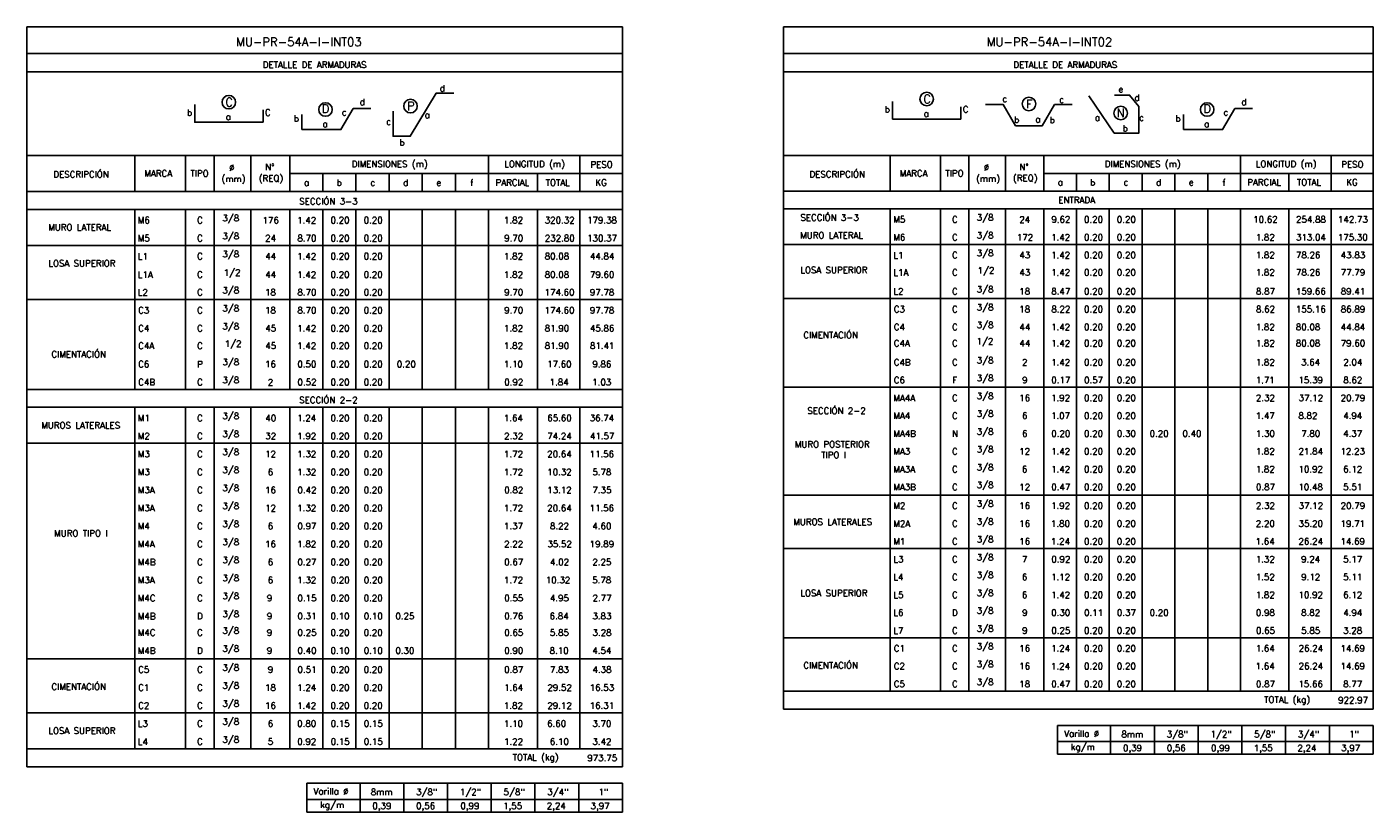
# Model space of a CAD drawing. Header units: metres. Extents: x -260 to 410, y 23 to 160.
# Tile 6 of 15: x -91 to -33, y 45 to 78. Entities that reach past the tile are written whole.
import ezdxf
from ezdxf.enums import TextEntityAlignment as Align

# ---------------------------------------------------------------- set-up
doc = ezdxf.new("R2010")
doc.units = ezdxf.units.M
for name, color, linetype in [('XREF-SE-CUADROS DE DESPIECE - HUAURA_PQT4$0$21', 3, 'Continuous'), ('XREF-SE-CUADROS DE DESPIECE - HUAURA_PQT4$0$21C', 3, 'Continuous'), ('XREF-SE-CUADROS DE DESPIECE - HUAURA_PQT4$0$23', 2, 'Continuous'), ('XREF-SE-CUADROS DE DESPIECE - HUAURA_PQT4$0$S-ANNO-TEXT', 7, 'Continuous'), ('XREF-SE-CUADROS DE DESPIECE - HUAURA_PQT4$0$S-LNWK-0006', 1, 'Continuous')]:
    doc.layers.add(name, color=color, linetype=linetype)
doc.styles.add('XREF-SE-CUADROS DE DESPIECE - HUAURA_PQT4$0$TEGEPSA 100', font='romans.shx')

# ---------------------------------------------------------------- blocks, each defined once
blk = doc.blocks.new('XREF-SE-CUADROS DE DESPIECE - HUAURA_PQT4')
at = {"color": 3}
for p, q in [((-86.158, 72.91), (-86.158, 71.379)), ((-83.992, 72.91), (-83.992, 71.379)), ((-82.78, 72.91), (-82.78, 71.379)), ((-81.21, 72.91), (-81.21, 71.379)), ((-79.56, 72.91), (-79.56, 71.379)), ((-71.093, 72.91), (-71.093, 71.379)), ((-67.198, 72.91), (-67.198, 71.379)), ((-53.983, 72.91), (-53.983, 71.394)), ((-51.839, 72.91), (-51.839, 71.394)), ((-50.639, 72.91), (-50.639, 71.394)), ((-49.085, 72.91), (-49.085, 71.394)), ((-47.452, 72.91), (-47.452, 71.394)), ((-39.071, 72.91), (-39.071, 71.394)), ((-35.216, 72.91), (-35.216, 71.394)), ((-79.56, 72.14), (-65.389, 72.14)), ((-78.149, 72.14), (-78.149, 71.379)), ((-76.738, 72.14), (-76.738, 71.379)), ((-75.327, 72.14), (-75.327, 71.379)), ((-73.915, 72.14), (-73.915, 71.379)), ((-72.504, 72.14), (-72.504, 71.379)), ((-69.006, 72.14), (-69.006, 71.379)), ((-47.452, 72.148), (-33.426, 72.148)), ((-46.055, 72.148), (-46.055, 71.394)), ((-44.658, 72.148), (-44.658, 71.394)), ((-43.262, 72.148), (-43.262, 71.394)), ((-41.865, 72.148), (-41.865, 71.394)), ((-40.468, 72.148), (-40.468, 71.394)), ((-37.006, 72.148), (-37.006, 71.394)), ((-90.749, 71.379), (-65.389, 71.379)), ((-58.527, 71.394), (-33.426, 71.394)), ((-90.749, 70.617), (-65.389, 70.617)), ((-86.158, 70.617), (-86.158, 62.958)), ((-83.992, 70.617), (-83.992, 62.958)), ((-82.78, 70.617), (-82.78, 62.958)), ((-81.21, 70.617), (-81.21, 62.958)), ((-79.56, 70.617), (-79.56, 62.958)), ((-78.149, 70.617), (-78.149, 62.958)), ((-76.738, 70.617), (-76.738, 62.958)), ((-75.327, 70.617), (-75.327, 62.958)), ((-73.915, 70.617), (-73.915, 62.958)), ((-72.504, 70.617), (-72.504, 62.958)), ((-71.093, 70.617), (-71.093, 62.958)), ((-69.006, 70.617), (-69.006, 66.017)), ((-67.198, 70.617), (-67.198, 62.958)), ((-58.527, 70.64), (-33.426, 70.64)), ((-53.983, 70.64), (-53.983, 50.116)), ((-51.839, 70.64), (-51.839, 50.116)), ((-50.639, 70.64), (-50.639, 50.116)), ((-49.085, 70.64), (-49.085, 50.116)), ((-47.452, 70.64), (-47.452, 50.116)), ((-46.055, 70.64), (-46.055, 50.116)), ((-44.658, 70.64), (-44.658, 50.116)), ((-43.262, 70.64), (-43.262, 50.116)), ((-41.865, 70.64), (-41.865, 50.116)), ((-40.468, 70.64), (-40.468, 50.116)), ((-39.071, 70.64), (-39.071, 50.116)), ((-37.006, 70.64), (-37.006, 50.116)), ((-35.216, 70.64), (-35.216, 50.116)), ((-90.749, 69.084), (-65.389, 69.084)), ((-58.527, 69.123), (-33.426, 69.123)), ((-90.749, 66.783), (-65.389, 66.783)), ((-58.527, 66.823), (-33.426, 66.823)), ((-69.006, 66.017), (-69.006, 62.958)), ((-90.749, 62.958), (-65.389, 62.958)), ((-58.527, 63.047), (-33.426, 63.047)), ((-90.749, 62.196), (-65.389, 62.196)), ((-86.158, 62.196), (-86.158, 47.663)), ((-83.992, 62.196), (-83.992, 47.663)), ((-82.78, 62.196), (-82.78, 47.663)), ((-81.21, 62.196), (-81.21, 47.663)), ((-79.56, 62.196), (-79.56, 47.663)), ((-78.149, 62.196), (-78.149, 47.663)), ((-76.738, 62.196), (-76.738, 47.663)), ((-75.327, 62.196), (-75.327, 47.663)), ((-73.915, 62.196), (-73.915, 47.663)), ((-72.504, 62.196), (-72.504, 47.663)), ((-71.093, 62.196), (-71.093, 47.663)), ((-69.006, 62.196), (-69.006, 47.663)), ((-67.198, 62.196), (-67.198, 47.663)), ((-90.749, 60.664), (-65.389, 60.664)), ((-58.527, 58.458), (-33.426, 58.458)), ((-58.527, 56.183), (-33.426, 56.183)), ((-58.527, 52.391), (-33.426, 52.391)), ((-90.749, 51.494), (-86.158, 51.494)), ((-86.158, 51.494), (-65.389, 51.494)), ((-58.527, 50.116), (-33.426, 50.116)), ((-90.749, 49.196), (-65.389, 49.196)), ((-90.749, 47.663), (-65.389, 47.663))]:
    blk.add_line(p, q, dxfattribs=at)
at = {"layer": 'XREF-SE-CUADROS DE DESPIECE - HUAURA_PQT4$0$21'}
for p, q in [((-44.602, 48.66), (-44.602, 47.432)), ((-42.739, 48.66), (-42.739, 47.432)), ((-40.876, 48.66), (-40.876, 47.432)), ((-39.014, 48.66), (-39.014, 47.432)), ((-37.151, 48.66), (-37.151, 47.432)), ((-35.288, 48.66), (-35.288, 47.432)), ((-46.867, 47.972), (-33.426, 47.972)), ((-76.565, 46.199), (-76.565, 44.971)), ((-74.703, 46.199), (-74.703, 44.971)), ((-72.84, 46.199), (-72.84, 44.971)), ((-70.977, 46.199), (-70.977, 44.971)), ((-69.115, 46.199), (-69.115, 44.971)), ((-67.252, 46.199), (-67.252, 44.971)), ((-78.83, 45.511), (-65.389, 45.511))]:
    blk.add_line(p, q, dxfattribs=at)
at = {"layer": 'XREF-SE-CUADROS DE DESPIECE - HUAURA_PQT4$0$21C'}
for centre in [(-82.149, 75.177), (-78.035, 74.865), (-74.413, 75.012), (-52.432, 75.313), (-48.08, 75.103), (-40.491, 74.865), (-44.172, 74.716)]:
    blk.add_circle(centre, 0.288, dxfattribs=at)
at = {"layer": 'XREF-SE-CUADROS DE DESPIECE - HUAURA_PQT4$0$23'}
for p, q in [((-90.749, 78.38), (-90.749, 46.889)), ((-65.389, 78.38), (-65.389, 46.889)), ((-58.527, 78.38), (-58.527, 49.35)), ((-33.426, 78.38), (-33.426, 49.35)), ((-90.749, 72.91), (-65.389, 72.91)), ((-58.527, 72.91), (-33.426, 72.91)), ((-58.527, 49.35), (-33.426, 49.35)), ((-46.867, 48.66), (-46.867, 47.432)), ((-46.867, 48.66), (-33.426, 48.66)), ((-46.867, 48.66), (-46.867, 47.432)), ((-33.426, 48.66), (-33.426, 47.432)), ((-46.867, 47.432), (-33.426, 47.432)), ((-90.749, 46.889), (-65.389, 46.889)), ((-78.83, 46.199), (-78.83, 44.971)), ((-78.83, 46.199), (-65.389, 46.199)), ((-78.83, 46.199), (-78.83, 44.971)), ((-65.389, 46.199), (-65.389, 44.971)), ((-78.83, 44.971), (-65.389, 44.971))]:
    blk.add_line(p, q, dxfattribs=at)
for points in [[(-65.389, 78.38), (-90.749, 78.38)], [(-33.426, 78.38), (-58.527, 78.38)], [(-65.389, 77.244), (-90.749, 77.244)], [(-33.426, 77.244), (-58.527, 77.244)], [(-65.389, 76.474), (-90.749, 76.474)], [(-33.426, 76.474), (-58.527, 76.474)]]:
    blk.add_lwpolyline(points, dxfattribs=at)
at = {"layer": 'XREF-SE-CUADROS DE DESPIECE - HUAURA_PQT4$0$S-LNWK-0006', "flags": 128}
for points in [[(-72.564, 75.568), (-73.317, 75.568), (-74.422, 73.731), (-75.159, 73.731), (-75.159, 74.798)], [(-76.1, 74.908), (-76.853, 74.908), (-77.377, 74.013), (-79.046, 74.013)], [(-79.046, 74.013), (-79.046, 74.661)], [(-49.929, 75.074), (-49.176, 75.074), (-48.652, 74.179), (-48.083, 74.179), (-48.083, 74.179)], [(-46.238, 75.074), (-46.991, 75.074), (-47.515, 74.179), (-48.083, 74.179), (-48.083, 74.179)], [(-38.556, 74.908), (-39.31, 74.908), (-39.833, 74.013), (-41.503, 74.013)], [(-41.503, 74.013), (-41.503, 74.661)]]:
    blk.add_lwpolyline(points, dxfattribs=at)
at = {"layer": 'XREF-SE-CUADROS DE DESPIECE - HUAURA_PQT4$0$S-LNWK-0006'}
for points in [[(-50.974, 74.985), (-50.974, 74.475, -0.414214), (-50.987, 74.461), (-53.883, 74.461), (-53.883, 75.212)], [(-80.691, 74.848), (-80.691, 74.338, -0.414214), (-80.704, 74.325), (-83.6, 74.325), (-83.6, 75.076)]]:
    blk.add_lwpolyline(points, format="xyb", dxfattribs=at)
blk.add_lwpolyline([(-45.523, 75.455), (-44.444, 73.861), (-43.4, 73.861), (-43.4, 74.999), (-43.791, 75.478), (-44.442, 75.478)], dxfattribs=at)
at = {"style": 'XREF-SE-CUADROS DE DESPIECE - HUAURA_PQT4$0$TEGEPSA 100'}
for s, p in [('DESCRIPCIÓN', (-89.623, 71.971)), ('MARCA', (-85.746, 72.01)), ('TIPO', (-83.785, 72.01)), ('Ø', (-82.136, 72.259)), ('N°', (-80.601, 72.282)), ('DIMENSIONES (m)', (-76.916, 72.413)), ('LONGITUD (m)', (-70.422, 72.413)), ('PESO', (-66.753, 72.391)), ('DESCRIPCIÓN', (-57.425, 71.978)), ('MARCA', (-53.582, 72.018)), ('TIPO', (-51.638, 72.018)), ('Ø', (-50.003, 72.267)), ('N°', (-48.485, 72.29)), ('DIMENSIONES (m)', (-44.851, 72.417)), ('LONGITUD (m)', (-38.421, 72.417)), ('PESO', (-34.781, 72.395)), ('(mm)', (-82.463, 71.785)), ('(REQ)', (-80.876, 71.808)), ('a', (-78.95, 71.626)), ('b', (-77.561, 71.617)), ('c', (-76.125, 71.626)), ('d', (-74.727, 71.617)), ('e', (-73.315, 71.626)), ('f', (-71.87, 71.615)), ('PARCIAL', (-70.794, 71.625)), ('TOTAL', (-68.662, 71.625)), ('KG', (-66.541, 71.625)), ('(mm)', (-50.33, 71.792)), ('(REQ)', (-48.76, 71.815)), ('a', (-46.849, 71.638)), ('b', (-45.475, 71.628)), ('c', (-44.052, 71.638)), ('d', (-42.669, 71.629)), ('e', (-41.272, 71.638)), ('f', (-39.841, 71.626)), ('PARCIAL', (-38.783, 71.637)), ('TOTAL', (-36.671, 71.637)), ('KG', (-34.568, 71.637)), ('ENTRADA', (-46.828, 70.883)), ('MURO LATERAL', (-89.84, 69.716)), ('M6', (-86.025, 70.023)), ('C', (-83.504, 70.023)), (' 3/8', (-82.613, 70.11)), ('176', (-80.714, 70.021)), ('1.42', (-79.238, 70.021)), ('0.20', (-77.82, 70.023)), ('0.20', (-76.409, 70.023)), ('1.82', (-70.433, 70.023)), ('320.32', (-68.699, 70.023)), ('179.38', (-66.897, 70.023)), ('SECCIÓN 3-3', (-57.811, 70.136)), ('M5', (-53.852, 70.053)), ('C', (-51.357, 70.052)), (' 3/8', (-50.49, 70.137)), ('24', (-48.49, 70.05)), ('9.62', (-47.127, 70.053)), ('0.20', (-45.734, 70.053)), ('0.20', (-44.337, 70.053)), ('10.62', (-38.53, 70.053)), ('254.88', (-36.707, 70.053)), ('142.73', (-34.919, 70.053)), ('M5', (-86.025, 69.257)), ('C', (-83.504, 69.257)), (' 3/8', (-82.613, 69.344)), ('24', (-80.603, 69.257)), ('8.70', (-79.23, 69.257)), ('0.20', (-77.82, 69.257)), ('0.20', (-76.409, 69.257)), ('9.70', (-70.425, 69.257)), ('232.80', (-68.694, 69.257)), ('130.37', (-66.893, 69.257)), ('MURO LATERAL', (-57.819, 69.378)), ('M6', (-53.852, 69.295)), ('C', (-51.357, 69.294)), (' 3/8', (-50.49, 69.379)), ('172', (-48.598, 69.292)), ('1.42', (-47.137, 69.293)), ('0.20', (-45.734, 69.295)), ('0.20', (-44.337, 69.295)), ('1.82', (-38.422, 69.295)), ('313.04', (-36.708, 69.295)), ('175.30', (-34.924, 69.295)), (' 3/8', (-82.613, 68.578)), ('L1', (-53.852, 68.532)), ('C', (-51.357, 68.536)), (' 3/8', (-50.49, 68.621)), ('43', (-48.484, 68.536)), ('1.42', (-47.137, 68.534)), ('0.20', (-45.734, 68.536)), ('0.20', (-44.337, 68.536)), ('1.82', (-38.422, 68.536)), ('78.26', (-36.71, 68.536)), ('43.83', (-34.802, 68.536)), ('LOSA SUPERIOR', (-89.836, 68.184)), ('L1', (-86.025, 68.487)), ('C', (-83.504, 68.491)), ('44', (-80.6, 68.491)), ('1.42', (-79.238, 68.489)), ('0.20', (-77.82, 68.491)), ('0.20', (-76.409, 68.491)), ('1.82', (-70.433, 68.491)), ('80.08', (-68.701, 68.491)), ('44.84', (-66.774, 68.491)), ('L1A', (-86.025, 67.704)), ('C', (-83.504, 67.708)), ('1/2', (-82.37, 67.795)), ('44', (-80.6, 67.708)), ('1.42', (-79.238, 67.706)), ('0.20', (-77.82, 67.708)), ('0.20', (-76.409, 67.708)), ('1.82', (-70.433, 67.708)), ('80.08', (-68.701, 67.708)), ('79.60', (-66.774, 67.708)), ('LOSA SUPERIOR', (-57.815, 67.9)), ('L1A', (-53.852, 67.796)), ('C', (-51.357, 67.799)), ('1/2', (-50.269, 67.884)), ('43', (-48.484, 67.799)), ('1.42', (-47.137, 67.797)), ('0.20', (-45.734, 67.799)), ('0.20', (-44.337, 67.799)), ('1.82', (-38.422, 67.799)), ('78.26', (-36.71, 67.799)), ('77.79', (-34.802, 67.799)), ('L2', (-86.025, 66.952)), ('C', (-83.504, 66.955)), (' 3/8', (-82.613, 67.043)), ('18', (-80.61, 66.956)), ('8.70', (-79.23, 66.956)), ('0.20', (-77.82, 66.956)), ('0.20', (-76.409, 66.956)), ('9.70', (-70.425, 66.956)), ('174.60', (-68.704, 66.956)), ('97.78', (-66.776, 66.956)), ('L2', (-53.852, 66.99)), ('C', (-51.357, 66.994)), (' 3/8', (-50.49, 67.079)), ('18', (-48.493, 66.994)), ('8.47', (-47.129, 66.994)), ('0.20', (-45.734, 66.994)), ('0.20', (-44.337, 66.994)), ('8.87', (-38.414, 66.994)), ('159.66', (-36.713, 66.994)), ('89.41', (-34.803, 66.994)), (' 3/8', (-82.613, 66.276)), ('C3', (-53.836, 66.236)), ('C', (-51.357, 66.235)), (' 3/8', (-50.49, 66.32)), ('18', (-48.493, 66.236)), ('8.22', (-47.127, 66.236)), ('0.20', (-45.734, 66.236)), ('0.20', (-44.337, 66.236)), ('8.62', (-38.412, 66.236)), ('155.16', (-36.713, 66.236)), ('86.89', (-34.803, 66.236)), ('C3', (-86.01, 66.19)), ('C', (-83.504, 66.189)), ('18', (-80.61, 66.19)), ('8.70', (-79.23, 66.19)), ('0.20', (-77.82, 66.19)), ('0.20', (-76.409, 66.19)), ('9.70', (-70.425, 66.19)), ('174.60', (-68.704, 66.19)), ('97.78', (-66.776, 66.19)), ('C4', (-86.01, 65.423)), ('C', (-83.504, 65.423)), (' 3/8', (-82.613, 65.51)), ('45', (-80.6, 65.424)), ('1.42', (-79.238, 65.422)), ('0.20', (-77.82, 65.424)), ('0.20', (-76.409, 65.424)), ('1.82', (-70.433, 65.424)), ('81.90', (-68.701, 65.424)), ('45.86', (-66.774, 65.424)), ('CIMENTACIÓN', (-57.687, 65.133)), ('C4', (-53.836, 65.477)), ('C', (-51.357, 65.477)), (' 3/8', (-50.49, 65.562)), ('44', (-48.484, 65.478)), ('1.42', (-47.137, 65.475)), ('0.20', (-45.734, 65.478)), ('0.20', (-44.337, 65.478)), ('1.82', (-38.422, 65.478)), ('80.08', (-36.713, 65.478)), ('44.84', (-34.803, 65.478)), ('C4A', (-86.01, 64.679)), ('C', (-83.504, 64.679)), ('1/2', (-82.327, 64.766)), ('45', (-80.6, 64.679)), ('1.42', (-79.238, 64.677)), ('0.20', (-77.82, 64.679)), ('0.20', (-76.409, 64.679)), ('1.82', (-70.433, 64.679)), ('81.90', (-68.701, 64.679)), ('81.41', (-66.774, 64.679)), ('C4A', (-53.836, 64.787)), ('C', (-51.357, 64.787)), ('1/2', (-50.314, 64.872)), ('44', (-48.484, 64.788)), ('1.42', (-47.137, 64.786)), ('0.20', (-45.734, 64.788)), ('0.20', (-44.337, 64.788)), ('1.82', (-38.422, 64.788)), ('80.08', (-36.713, 64.788)), ('79.60', (-34.803, 64.788)), ('CIMENTACIÓN', (-89.707, 64.317)), (' 3/8', (-82.613, 63.984)), ('C4B', (-53.836, 63.976)), ('C', (-51.357, 63.976)), (' 3/8', (-50.49, 64.061)), ('2', (-48.375, 63.974)), ('1.42', (-47.137, 63.975)), ('0.20', (-45.734, 63.977)), ('0.20', (-44.337, 63.977)), ('1.82', (-38.422, 63.977)), ('3.64', (-36.49, 63.977)), ('2.04', (-34.694, 63.977)), ('C6', (-86.01, 63.897)), ('P', (-83.504, 63.894)), ('16', (-80.61, 63.897)), ('0.50', (-79.232, 63.897)), ('0.20', (-77.82, 63.897)), ('0.20', (-76.409, 63.897)), ('0.20', (-74.998, 63.897)), ('1.10', (-70.437, 63.897)), ('17.60', (-68.598, 63.897)), ('9.86', (-66.671, 63.897)), ('C4B', (-86.01, 63.13)), ('C', (-83.504, 63.13)), (' 3/8', (-82.613, 63.217)), ('2', (-80.493, 63.127)), ('0.52', (-79.227, 63.131)), ('0.20', (-77.82, 63.131)), ('0.20', (-76.409, 63.131)), ('0.92', (-70.422, 63.131)), ('1.84', (-68.491, 63.131)), ('1.03', (-66.676, 63.131)), ('C6', (-53.836, 63.218)), ('F', (-51.345, 63.216)), (' 3/8', (-50.49, 63.303)), ('9', (-48.374, 63.218)), ('0.17', (-47.128, 63.218)), ('0.57', (-45.731, 63.218)), ('0.20', (-44.337, 63.218)), ('1.71', (-38.422, 63.216)), ('15.39', (-36.603, 63.218)), ('8.62', (-34.695, 63.218)), ('MA4A', (-53.852, 62.457)), ('C', (-51.357, 62.459)), (' 3/8', (-50.49, 62.544)), ('16', (-48.494, 62.46)), ('1.92', (-47.137, 62.46)), ('0.20', (-45.734, 62.46)), ('0.20', (-44.337, 62.46)), ('2.32', (-38.416, 62.46)), ('37.12', (-36.595, 62.46)), ('20.79', (-34.807, 62.46)), (' 3/8', (-82.613, 61.689)), ('SECCIÓN 2-2', (-57.517, 61.911)), ('MA4', (-53.852, 61.699)), ('C', (-51.357, 61.701)), (' 3/8', (-50.49, 61.786)), ('6', (-48.376, 61.702)), ('1.07', (-47.139, 61.702)), ('0.20', (-45.734, 61.702)), ('0.20', (-44.337, 61.702)), ('1.47', (-38.424, 61.7)), ('8.82', (-36.605, 61.702)), ('4.94', (-34.698, 61.702)), ('MUROS LATERALES', (-90.134, 61.295)), ('M1', (-86.025, 61.6)), ('C', (-83.504, 61.602)), ('40', (-80.598, 61.603)), ('1.24', (-79.243, 61.601)), ('0.20', (-77.82, 61.603)), ('0.20', (-76.409, 61.603)), ('1.64', (-70.439, 61.603)), ('65.60', (-68.591, 61.603)), ('36.74', (-66.783, 61.603)), ('M2', (-86.025, 60.834)), ('C', (-83.504, 60.836)), (' 3/8', (-82.613, 60.923)), ('32', (-80.599, 60.837)), ('1.92', (-79.238, 60.837)), ('0.20', (-77.82, 60.837)), ('0.20', (-76.409, 60.837)), ('2.32', (-70.427, 60.837)), ('74.24', (-68.591, 60.835)), ('41.57', (-66.773, 60.837)), ('MA4B', (-53.852, 60.941)), ('N', (-51.357, 60.943)), (' 3/8', (-50.49, 61.028)), ('6', (-48.376, 60.943)), ('0.20', (-47.128, 60.943)), ('0.20', (-45.734, 60.943)), ('0.30', (-44.335, 60.943)), ('0.20', (-42.94, 60.943)), ('0.40', (-41.544, 60.943)), ('1.30', (-38.417, 60.943)), ('7.80', (-36.487, 60.943)), ('4.37', (-34.7, 60.943)), ('M3', (-86.025, 60.07)), ('C', (-83.504, 60.07)), (' 3/8', (-82.613, 60.157)), ('12', (-80.607, 60.067)), ('1.32', (-79.238, 60.07)), ('0.20', (-77.82, 60.07)), ('0.20', (-76.409, 60.07)), ('1.72', (-70.433, 60.068)), ('20.64', (-68.593, 60.07)), ('11.56', (-66.788, 60.07)), ('MURO POSTERIOR', (-58.046, 60.485)), ('TIPO I', (-56.926, 60.032)), ('MA3', (-53.852, 60.185)), ('C', (-51.357, 60.184)), (' 3/8', (-50.49, 60.269)), ('12', (-48.496, 60.182)), ('1.42', (-47.137, 60.183)), ('0.20', (-45.734, 60.185)), ('0.20', (-44.337, 60.185)), ('1.82', (-38.422, 60.185)), ('21.84', (-36.599, 60.185)), ('12.23', (-34.814, 60.183)), (' 3/8', (-82.613, 59.391)), ('MA3A', (-53.852, 59.427)), ('C', (-51.357, 59.426)), (' 3/8', (-50.49, 59.511)), ('6', (-48.379, 59.427)), ('1.42', (-47.137, 59.425)), ('0.20', (-45.734, 59.427)), ('0.20', (-44.337, 59.427)), ('1.82', (-38.422, 59.427)), ('10.92', (-36.602, 59.427)), ('6.12', (-34.697, 59.427)), ('M3', (-86.025, 59.304)), ('C', (-83.504, 59.304)), ('6', (-80.495, 59.304)), ('1.32', (-79.238, 59.304)), ('0.20', (-77.82, 59.304)), ('0.20', (-76.409, 59.304)), ('1.72', (-70.433, 59.302)), ('10.32', (-68.593, 59.304)), ('5.78', (-66.672, 59.304)), (' 3/8', (-50.49, 58.753)), ('M3A', (-86.025, 58.538)), ('C', (-83.504, 58.538)), (' 3/8', (-82.613, 58.625)), ('16', (-80.61, 58.538)), ('0.42', (-79.227, 58.538)), ('0.20', (-77.82, 58.538)), ('0.20', (-76.409, 58.538)), ('0.82', (-70.422, 58.538)), ('13.12', (-68.593, 58.538)), ('7.35', (-66.668, 58.538)), ('MA3B', (-53.852, 58.668)), ('C', (-51.357, 58.668)), ('12', (-48.49, 58.664)), ('0.47', (-47.128, 58.668)), ('0.20', (-45.734, 58.668)), ('0.20', (-44.337, 58.668)), ('0.87', (-38.413, 58.668)), ('10.48', (-36.605, 58.668)), ('5.51', (-34.698, 58.668)), ('M3A', (-86.025, 57.772)), ('C', (-83.504, 57.771)), (' 3/8', (-82.613, 57.859)), ('12', (-80.607, 57.768)), ('1.32', (-79.238, 57.772)), ('0.20', (-77.82, 57.772)), ('0.20', (-76.409, 57.772)), ('1.72', (-70.433, 57.77)), ('20.64', (-68.593, 57.772)), ('11.56', (-66.788, 57.772)), ('M2', (-53.852, 57.868)), ('C', (-51.357, 57.87)), (' 3/8', (-50.49, 57.955)), ('16', (-48.494, 57.87)), ('1.92', (-47.137, 57.87)), ('0.20', (-45.734, 57.87)), ('0.20', (-44.337, 57.87)), ('2.32', (-38.416, 57.87)), ('37.12', (-36.595, 57.87)), ('20.79', (-34.807, 57.87)), (' 3/8', (-82.613, 57.093)), ('MUROS LATERALES', (-58.113, 57.186)), ('M2A', (-53.852, 57.109)), ('C', (-51.357, 57.111)), (' 3/8', (-50.49, 57.197)), ('16', (-48.494, 57.112)), ('1.80', (-47.141, 57.112)), ('0.20', (-45.734, 57.112)), ('0.20', (-44.337, 57.112)), ('2.20', (-38.42, 57.112)), ('35.20', (-36.599, 57.112)), ('19.71', (-34.812, 57.112)), ('MURO TIPO I', (-89.586, 56.699)), ('M4', (-86.025, 57.003)), ('C', (-83.504, 57.005)), ('6', (-80.495, 57.006)), ('0.97', (-79.229, 57.006)), ('0.20', (-77.82, 57.006)), ('0.20', (-76.409, 57.006)), ('1.37', (-70.435, 57.006)), ('8.22', (-68.476, 57.006)), ('4.60', (-66.668, 57.006)), ('M4A', (-86.025, 56.237)), ('C', (-83.504, 56.239)), (' 3/8', (-82.613, 56.326)), ('16', (-80.61, 56.24)), ('1.82', (-79.238, 56.24)), ('0.20', (-77.82, 56.24)), ('0.20', (-76.409, 56.24)), ('2.22', (-70.427, 56.238)), ('35.52', (-68.586, 56.24)), ('19.89', (-66.786, 56.24)), ('M1', (-53.852, 56.351)), ('C', (-51.357, 56.353)), (' 3/8', (-50.49, 56.438)), ('16', (-48.494, 56.354)), ('1.24', (-47.143, 56.352)), ('0.20', (-45.734, 56.354)), ('0.20', (-44.337, 56.354)), ('1.64', (-38.428, 56.354)), ('26.24', (-36.601, 56.354)), ('14.69', (-34.813, 56.354)), ('M4B', (-86.025, 55.471)), ('C', (-83.504, 55.473)), (' 3/8', (-82.613, 55.56)), ('6', (-80.495, 55.474)), ('0.27', (-79.229, 55.474)), ('0.20', (-77.82, 55.474)), ('0.20', (-76.409, 55.474)), ('0.67', (-70.424, 55.474)), ('4.02', (-68.472, 55.474)), ('2.25', (-66.67, 55.474)), ('L3', (-53.852, 55.595)), ('C', (-51.357, 55.595)), (' 3/8', (-50.49, 55.68)), ('7', (-48.377, 55.593)), ('0.92', (-47.126, 55.595)), ('0.20', (-45.734, 55.595)), ('0.20', (-44.337, 55.595)), ('1.32', (-38.422, 55.595)), ('9.24', (-36.49, 55.595)), ('5.17', (-34.698, 55.595)), (' 3/8', (-82.613, 54.794)), ('L4', (-53.852, 54.834)), ('C', (-51.357, 54.836)), (' 3/8', (-50.49, 54.922)), ('6', (-48.379, 54.837)), ('1.12', (-47.137, 54.835)), ('0.20', (-45.734, 54.837)), ('0.20', (-44.337, 54.837)), ('1.52', (-38.422, 54.837)), ('9.12', (-36.485, 54.837)), ('5.11', (-34.697, 54.837)), ('M3A', (-86.025, 54.707)), ('C', (-83.504, 54.707)), ('6', (-80.495, 54.707)), ('1.32', (-79.238, 54.707)), ('0.20', (-77.815, 54.707)), ('0.20', (-76.404, 54.707)), ('1.72', (-70.433, 54.707)), ('10.32', (-68.653, 54.707)), ('5.78', (-66.675, 54.707)), ('M4C', (-86.025, 53.941)), ('C', (-83.504, 53.941)), (' 3/8', (-82.613, 54.028)), ('9', (-80.532, 53.941)), ('0.15', (-79.226, 53.941)), ('0.20', (-77.82, 53.941)), ('0.20', (-76.409, 53.941)), ('0.55', (-70.422, 53.941)), ('4.95', (-68.48, 53.941)), ('2.77', (-66.663, 53.941)), ('LOSA SUPERIOR', (-57.815, 54.152)), ('L5', (-53.852, 54.079)), ('C', (-51.357, 54.078)), (' 3/8', (-50.49, 54.163)), ('6', (-48.379, 54.079)), ('1.42', (-47.137, 54.077)), ('0.20', (-45.734, 54.079)), ('0.20', (-44.337, 54.079)), ('1.82', (-38.422, 54.079)), ('10.92', (-36.602, 54.079)), ('6.12', (-34.697, 54.079)), ('M4B', (-86.025, 53.172)), ('D', (-83.504, 53.175)), (' 3/8', (-82.613, 53.262)), ('9', (-80.532, 53.175)), ('0.31', (-79.227, 53.175)), ('0.10', (-77.82, 53.175)), ('0.10', (-76.405, 53.175)), ('0.25', (-75.058, 53.175)), ('0.76', (-70.422, 53.175)), ('6.84', (-68.491, 53.175)), ('3.83', (-66.668, 53.175)), ('L6', (-53.852, 53.32)), ('D', (-51.36, 53.318)), (' 3/8', (-50.49, 53.405)), ('9', (-48.374, 53.32)), ('0.30', (-47.131, 53.32)), ('0.11', (-45.731, 53.32)), ('0.37', (-44.335, 53.32)), ('0.20', (-42.94, 53.32)), ('0.98', (-38.417, 53.32)), ('8.82', (-36.488, 53.32)), ('4.94', (-34.697, 53.318)), ('M4C', (-86.025, 52.473)), ('C', (-83.504, 52.473)), (' 3/8', (-82.613, 52.56)), ('9', (-80.532, 52.474)), ('0.25', (-79.226, 52.474)), ('0.20', (-77.82, 52.474)), ('0.20', (-76.409, 52.474)), ('0.65', (-70.422, 52.474)), ('5.85', (-68.48, 52.474)), ('3.28', (-66.663, 52.474)), ('L7', (-53.852, 52.559)), ('C', (-51.357, 52.561)), (' 3/8', (-50.49, 52.647)), ('9', (-48.374, 52.562)), ('0.25', (-47.126, 52.562)), ('0.20', (-45.734, 52.562)), ('0.20', (-44.337, 52.562)), ('0.65', (-38.411, 52.562)), ('5.85', (-36.486, 52.562)), ('3.28', (-34.7, 52.562)), (' 3/8', (-50.49, 51.888)), ('M4B', (-86.025, 51.705)), ('D', (-83.504, 51.707)), (' 3/8', (-82.613, 51.794)), ('9', (-80.532, 51.707)), ('0.40', (-79.227, 51.707)), ('0.10', (-77.82, 51.707)), ('0.10', (-76.405, 51.707)), ('0.30', (-75.058, 51.707)), ('0.90', (-70.422, 51.707)), ('8.10', (-68.491, 51.707)), ('4.54', (-66.668, 51.707)), ('C1', (-53.836, 51.803)), ('C', (-51.357, 51.803)), ('16', (-48.494, 51.804)), ('1.24', (-47.137, 51.802)), ('0.20', (-45.734, 51.804)), ('0.20', (-44.337, 51.804)), ('1.64', (-38.422, 51.804)), ('26.24', (-36.596, 51.804)), ('14.69', (-34.812, 51.804)), ('C5', (-86.01, 50.901)), ('C', (-83.504, 50.9)), (' 3/8', (-82.613, 50.987)), ('9', (-80.49, 50.901)), ('0.51', (-79.227, 50.901)), ('0.20', (-77.82, 50.901)), ('0.20', (-76.409, 50.901)), ('0.87', (-70.423, 50.901)), ('7.83', (-68.477, 50.901)), ('4.38', (-66.665, 50.901)), ('CIMENTACIÓN', (-57.687, 51.08)), ('C2', (-53.836, 51.045)), ('C', (-51.357, 51.045)), (' 3/8', (-50.49, 51.13)), ('16', (-48.493, 51.045)), ('1.24', (-47.143, 51.043)), ('0.20', (-45.734, 51.045)), ('0.20', (-44.337, 51.045)), ('1.64', (-38.428, 51.045)), ('26.24', (-36.596, 51.045)), ('14.69', (-34.811, 51.045)), ('CIMENTACIÓN', (-89.707, 50.171)), (' 3/8', (-82.613, 50.221)), ('C5', (-53.836, 50.287)), ('C', (-51.357, 50.286)), (' 3/8', (-50.49, 50.372)), ('18', (-48.493, 50.287)), ('0.47', (-47.128, 50.287)), ('0.20', (-45.734, 50.287)), ('0.20', (-44.337, 50.287)), ('0.87', (-38.413, 50.287)), ('15.66', (-36.605, 50.287)), ('8.77', (-34.697, 50.287)), ('C1', (-86.01, 50.134)), ('C', (-83.504, 50.134)), ('18', (-80.61, 50.135)), ('1.24', (-79.24, 50.135)), ('0.20', (-77.82, 50.135)), ('0.20', (-76.409, 50.135)), ('1.64', (-70.429, 50.135)), ('29.52', (-68.586, 50.135)), ('16.53', (-66.784, 50.135)), ('C2', (-86.01, 49.368)), ('C', (-83.504, 49.368)), (' 3/8', (-82.613, 49.455)), ('16', (-80.61, 49.368)), ('1.42', (-79.243, 49.366)), ('0.20', (-77.82, 49.368)), ('0.20', (-76.409, 49.368)), ('1.82', (-70.439, 49.368)), ('29.12', (-68.587, 49.368)), ('16.31', (-66.784, 49.368)), ('L3', (-86.025, 48.598)), ('C', (-83.504, 48.602)), (' 3/8', (-82.613, 48.689)), ('6', (-80.492, 48.602)), ('0.80', (-79.24, 48.6)), ('0.15', (-77.815, 48.602)), ('0.15', (-76.404, 48.602)), ('1.10', (-70.435, 48.6)), ('6.60', (-68.597, 48.602)), ('3.70', (-66.671, 48.602)), ('LOSA SUPERIOR', (-89.836, 48.295)), (' 3/8', (-82.613, 47.923)), ('L4', (-86.025, 47.832)), ('C', (-83.504, 47.836)), ('5', (-80.495, 47.836)), ('0.92', (-79.237, 47.836)), ('0.15', (-77.815, 47.836)), ('0.15', (-76.404, 47.836)), ('1.22', (-70.432, 47.836)), ('6.10', (-68.48, 47.836)), ('3.42', (-66.67, 47.836))]:
    blk.add_text(s, height=0.27, dxfattribs=at).set_placement(p)
at = {"layer": 'XREF-SE-CUADROS DE DESPIECE - HUAURA_PQT4$0$23', "style": 'XREF-SE-CUADROS DE DESPIECE - HUAURA_PQT4$0$TEGEPSA 100'}
for s, p in [('SECCIÓN 3-3', (-79.152, 70.824)), ('SECCIÓN 2-2', (-79.153, 62.369)), ('TOTAL (kg)', (-38.066, 49.623)), ('922.97', (-34.914, 49.598)), ('TOTAL (kg)', (-70.067, 47.167)), ('973.75', (-66.887, 47.142))]:
    blk.add_text(s, height=0.27, dxfattribs=at).set_placement(p)
at = {"layer": 'XREF-SE-CUADROS DE DESPIECE - HUAURA_PQT4$0$S-ANNO-TEXT', "color": 4, "style": 'XREF-SE-CUADROS DE DESPIECE - HUAURA_PQT4$0$TEGEPSA 100'}
for s, p in [('MU-PR-54A-I-INT03', (-81.84, 77.564)), ('MU-PR-54A-I-INT02', (-49.877, 77.564))]:
    blk.add_text(s, height=0.36233, dxfattribs=at).set_placement(p)
at = {"layer": 'XREF-SE-CUADROS DE DESPIECE - HUAURA_PQT4$0$S-ANNO-TEXT', "style": 'XREF-SE-CUADROS DE DESPIECE - HUAURA_PQT4$0$TEGEPSA 100'}
for s, height, p in [('DETALLE DE ARMADURAS', 0.27006, (-80.707, 76.635)), ('DETALLE DE ARMADURAS', 0.27006, (-48.743, 76.635)), ('Varilla %%C', 0.27, (-46.582, 48.177)), ('8mm', 0.27, (-44.142, 48.151)), ('3/8"', 0.27, (-42.214, 48.151)), ('1/2"', 0.27, (-40.351, 48.151)), ('5/8"', 0.27, (-38.489, 48.151)), ('3/4"', 0.27, (-36.626, 48.151)), ('1"', 0.27, (-34.447, 48.151)), ('kg/m', 0.27, (-46.296, 47.607)), ('0,39', 0.27, (-44.075, 47.562)), ('0,56', 0.27, (-42.213, 47.562)), ('0,99', 0.27, (-40.328, 47.562)), ('1,55', 0.27, (-38.51, 47.562)), ('2,24', 0.27, (-36.647, 47.562)), ('3,97', 0.27, (-34.785, 47.562)), ('Varilla %%C', 0.27, (-78.546, 45.716)), ('8mm', 0.27, (-76.106, 45.691)), ('3/8"', 0.27, (-74.178, 45.691)), ('1/2"', 0.27, (-72.315, 45.691)), ('5/8"', 0.27, (-70.452, 45.691)), ('3/4"', 0.27, (-68.59, 45.691)), ('1"', 0.27, (-66.411, 45.691)), ('kg/m', 0.27, (-78.259, 45.146)), ('0,39', 0.27, (-76.039, 45.101)), ('0,56', 0.27, (-74.176, 45.101)), ('0,99', 0.27, (-72.291, 45.101)), ('1,55', 0.27, (-70.473, 45.101)), ('2,24', 0.27, (-68.611, 45.101)), ('3,97', 0.27, (-66.748, 45.101))]:
    blk.add_text(s, height=height, dxfattribs=at).set_placement(p)
for s, p in [('d', (-72.956, 75.636)), ('c', (-49.007, 75.187)), ('c', (-46.583, 75.155)), ('b', (-83.715, 74.604)), ('C', (-80.369, 74.604)), ('c', (-77.132, 74.609)), ('b', (-53.999, 74.74)), ('C', (-50.652, 74.74)), ('b', (-48.493, 74.297)), ('b', (-46.98, 74.283)), ('c', (-39.589, 74.609)), ('c', (-75.242, 74.214)), ('b', (-74.666, 73.329))]:
    blk.add_text(s, height=0.27, dxfattribs=at).set_placement(p, align=Align.RIGHT)
for s, height, p in [('e', 0.27, (-44.164, 75.598)), ('C', 0.362, (-82.135, 74.995)), ('d', 0.27, (-76.47, 75.052)), ('P', 0.362, (-74.399, 74.83)), ('C', 0.362, (-52.418, 75.132)), ('F', 0.362, (-48.066, 74.921)), ('d', 0.27, (-43.48, 75.238)), ('d', 0.27, (-38.927, 75.052)), ('a', 0.27, (-82.171, 74.424)), ('b', 0.27, (-79.273, 74.35)), ('D', 0.362, (-78.033, 74.72)), ('a', 0.27, (-73.702, 74.501)), ('a', 0.27, (-52.454, 74.561)), ('a', 0.27, (-47.698, 74.321)), ('a', 0.27, (-45.161, 74.391)), ('N', 0.362, (-44.171, 74.546)), ('c', 0.27, (-43.284, 74.391)), ('b', 0.27, (-41.73, 74.35)), ('D', 0.362, (-40.49, 74.72)), ('a', 0.27, (-78.051, 74.115)), ('b', 0.27, (-43.981, 73.935)), ('a', 0.27, (-40.508, 74.115))]:
    blk.add_text(s, height=height, dxfattribs=at).set_placement(p, align=Align.CENTER)

msp = doc.modelspace()

# ---------------------------------------------------------------- block references
msp.add_blockref('XREF-SE-CUADROS DE DESPIECE - HUAURA_PQT4', (0, 0))

doc.saveas('drawing.dxf')
